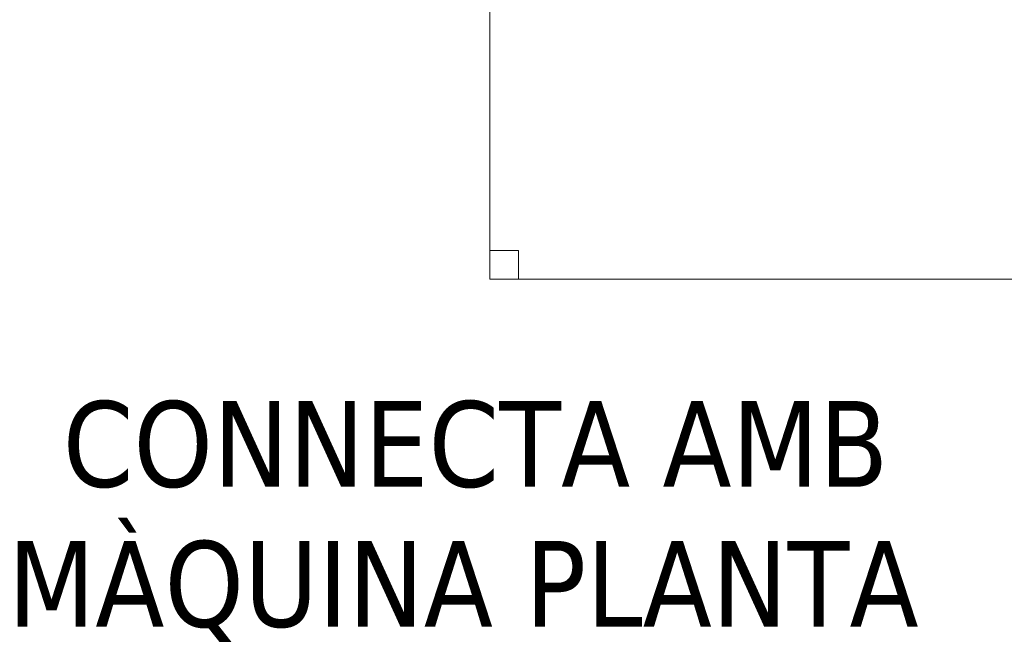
# Model space of a CAD drawing. Header units: metres. Extents: x 391.1 to 427.5, y 12.5 to 28.4.
# Tile 199 of 209: x 417.4 to 419.1, y 17 to 18.1. Entities that reach past the tile are written whole.
import ezdxf

# ---------------------------------------------------------------- set-up
doc = ezdxf.new("R2010")
doc.units = ezdxf.units.M
for name, color, linetype, lineweight in [('02_MOBILIARIO', 7, 'Continuous', 18), ('A-DETL-____-MBND', 7, 'Continuous', 18), ('G-____-____-TEXT', 7, 'Continuous', 30)]:
    doc.layers.add(name, color=color, linetype=linetype, lineweight=lineweight)
doc.styles.add('Tahoma_4', font='tahoma.ttf', dxfattribs={"height": 0.15})

# ---------------------------------------------------------------- blocks, each defined once
blk = doc.blocks.new('Family - Taula 120X80_PA-152615-03_CLI_AIGUA_P0A')
at = {"layer": 'A-DETL-____-MBND', "color": 253, "true_color": 0xaaaaaa}
for p, q in [((0, 0.8001), (0.05, 0.8001)), ((0, 0.7501), (0, 0.8001)), ((0.05, 0.8001), (0, 0.8001)), ((0, 0.8001), (0, 0.7501)), ((0, 0.8001), (1.1969, 0.8001)), ((0, 0), (0, 0.8001)), ((1.1969, 0.8001), (0, 0.8001)), ((0, 0.8001), (0, 0)), ((0.05, 0.8001), (0.05, 0.7501)), ((0.05, 0.7501), (0.05, 0.8001)), ((1.1469, 0.8001), (1.1969, 0.8001)), ((1.1469, 0.7501), (1.1469, 0.8001)), ((1.1969, 0.8001), (1.1469, 0.8001)), ((1.1469, 0.8001), (1.1469, 0.7501)), ((1.1969, 0.8001), (1.1969, 0.7501)), ((1.1969, 0.7501), (1.1969, 0.8001)), ((1.1969, 0.8001), (1.1969, 0)), ((1.1969, 0), (1.1969, 0.8001)), ((0.05, 0.7501), (0, 0.7501)), ((0, 0.7501), (0.05, 0.7501)), ((1.1969, 0.7501), (1.1469, 0.7501)), ((1.1469, 0.7501), (1.1969, 0.7501)), ((0, 0.05), (0.05, 0.05)), ((0, 0), (0, 0.05)), ((0.05, 0.05), (0, 0.05)), ((0, 0.05), (0, 0)), ((0.05, 0.05), (0.05, 0)), ((0.05, 0), (0.05, 0.05)), ((1.1469, 0.05), (1.1969, 0.05)), ((1.1469, 0), (1.1469, 0.05)), ((1.1969, 0.05), (1.1469, 0.05)), ((1.1469, 0.05), (1.1469, 0)), ((1.1969, 0.05), (1.1969, 0)), ((1.1969, 0), (1.1969, 0.05)), ((1.1969, 0), (0, 0)), ((0, 0), (1.1969, 0)), ((0.05, 0), (0, 0)), ((0, 0), (0.05, 0)), ((1.1969, 0), (1.1469, 0)), ((1.1469, 0), (1.1969, 0))]:
    blk.add_line(p, q, dxfattribs=at)
blk = doc.blocks.new('LONDR55-XX_ZZ-ARQ-CAA-M3D-Londres55_ifc-1-03_CLI_AIGUA_P0A')
at = {"layer": '02_MOBILIARIO', "color": 253, "lineweight": 18, "true_color": 0xaaaaaa}
blk.add_blockref('Family - Taula 120X80_PA-152615-03_CLI_AIGUA_P0A', (418.225, 17.6795), dxfattribs=at)

msp = doc.modelspace()

# ---------------------------------------------------------------- block references
at = {"lineweight": 5}
msp.add_blockref('LONDR55-XX_ZZ-ARQ-CAA-M3D-Londres55_ifc-1-03_CLI_AIGUA_P0A', (0, 0), dxfattribs=at)

# ---------------------------------------------------------------- texts
at = {"layer": 'G-____-____-TEXT', "char_height": 0.15, "attachment_point": 1, "style": 'Tahoma_4'}
for s, insert, width in [('CONNECTA AMB ', (417.4781, 17.4664), 1.859915), ('MÀQUINA PLANTA ', (417.3822, 17.2217), 2.088396)]:
    msp.add_mtext(s, dxfattribs=dict(at, insert=insert, width=width))

doc.saveas('drawing.dxf')
